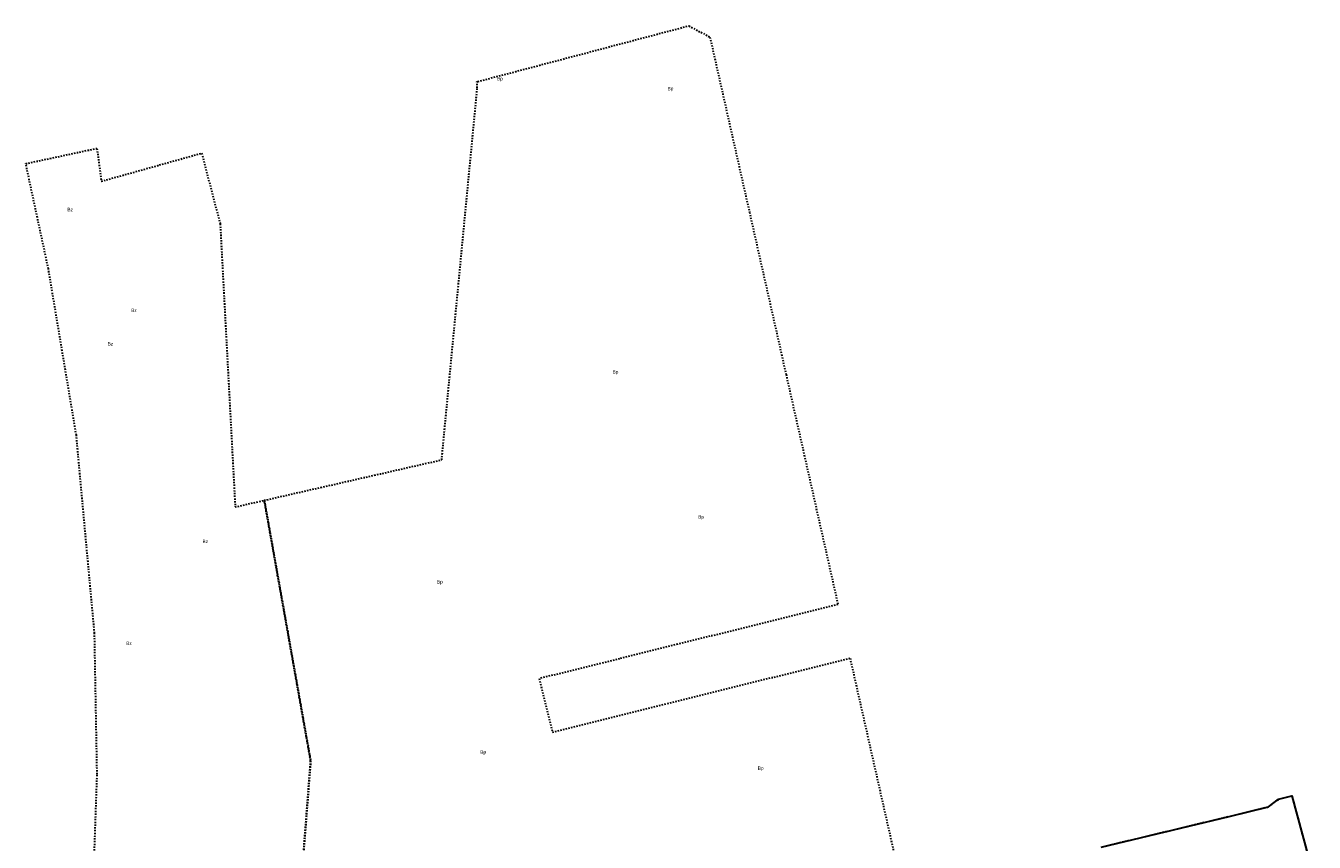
# Model space of a CAD drawing. Header units: metres. Extents: x 6603615 to 6604581, y 5739741 to 5740610.
# Tile 19 of 22: x 6603615 to 6604083, y 5740313 to 5740610. Entities that reach past the tile are written whole.
import ezdxf
from ezdxf.enums import TextEntityAlignment as Align

# ---------------------------------------------------------------- set-up
doc = ezdxf.new("R2010")
doc.units = ezdxf.units.M
doc.linetypes.add('PRZER1-1', pattern=[1, 0.5, -0.5])
doc.layers.add('_działki', color=3, linetype='Continuous', lineweight=40)
for name, color, linetype, lineweight, true_color in [('GESDZI', 7, 'Continuous', 18, 0x008000), ('GESUZY', 7, 'Continuous', 18, 0x008000), ('GESUZY_O', 7, 'Continuous', 18, 0x008000)]:
    doc.layers.add(name, color=color, linetype=linetype, lineweight=lineweight, true_color=true_color)
doc.styles.add('Arial', font='arial.ttf')

# ---------------------------------------------------------------- blocks, each defined once
blk = doc.blocks.new('A$C8469fa7e')
at = {"layer": 'GESDZI', "color": 3, "linetype": 'Continuous', "lineweight": 30}
blk.add_lwpolyline([(6604005.58, 5740311.43), (6604052.07, 5740322.61), (6604066.36, 5740326.05), (6604069.99, 5740328.82), (6604074.85, 5740330.02), (6604082.97, 5740300.09)], dxfattribs=at)
at = {"layer": 'GESUZY', "color": 3, "linetype": 'PRZER1-1', "lineweight": 30}
for points in [[(6603715.04, 5740299.44), (6603718.38, 5740342.76), (6603716.8, 5740351.64), (6603701.54, 5740437.49), (6603765.99, 5740452.21), (6603772.09, 5740516.04), (6603778.92, 5740587.45), (6603778.78, 5740589.63), (6603779.14, 5740589.73), (6603820.79, 5740600.74), (6603855.79, 5740610), (6603863.44, 5740605.84), (6603877.78, 5740542.26), (6603891.09, 5740483.23), (6603909.94, 5740399.62), (6603830.53, 5740379.89), (6603801.4, 5740372.66), (6603806.22, 5740353.25), (6603835.34, 5740360.48), (6603914.34, 5740380.11), (6603927.97, 5740319.62), (6603944.66, 5740245.6)], [(6603639.79, 5740308.17), (6603640.8, 5740337.88), (6603639.87, 5740389.17), (6603633.25, 5740461.19), (6603623.1, 5740521.66), (6603614.88, 5740559.88), (6603640.74, 5740565.44), (6603642.34, 5740553.46), (6603678.78, 5740563.68), (6603685.5, 5740538.06), (6603690.96, 5740435.07), (6603701.54, 5740437.49), (6603716.8, 5740351.64), (6603718.38, 5740342.76), (6603715.04, 5740299.44)], [(6604005.58, 5740311.43), (6604052.07, 5740322.61), (6604066.36, 5740326.05), (6604069.99, 5740328.82), (6604074.85, 5740330.02), (6604082.97, 5740300.09)]]:
    blk.add_lwpolyline(points, dxfattribs=at)
at = {"layer": 'GESUZY_O', "color": 3, "linetype": 'Continuous', "lineweight": 30, "style": 'Arial'}
for s, p in [('Bp', (6603787.1, 5740590.13)), ('Bp', (6603849.09, 5740586.54)), ('Bz', (6603631.03, 5740542.58)), ('Bz', (6603654.17, 5740505.93)), ('Bz', (6603645.64, 5740493.73)), ('Bp', (6603829.11, 5740483.55)), ('Bp', (6603860.24, 5740430.8)), ('Bz', (6603680.09, 5740421.93)), ('Bp', (6603765.31, 5740407.25)), ('Bz', (6603652.37, 5740384.91)), ('Bp', (6603781.06, 5740345.34)), ('Bp', (6603881.85, 5740339.48))]:
    blk.add_text(s, height=1.25, rotation=360, dxfattribs=at).set_placement(p, align=Align.CENTER)

msp = doc.modelspace()

# ---------------------------------------------------------------- block references
at = {"layer": '_działki', "color": 1}
msp.add_blockref('A$C8469fa7e', (0, 0), dxfattribs=at)

doc.saveas('drawing.dxf')
